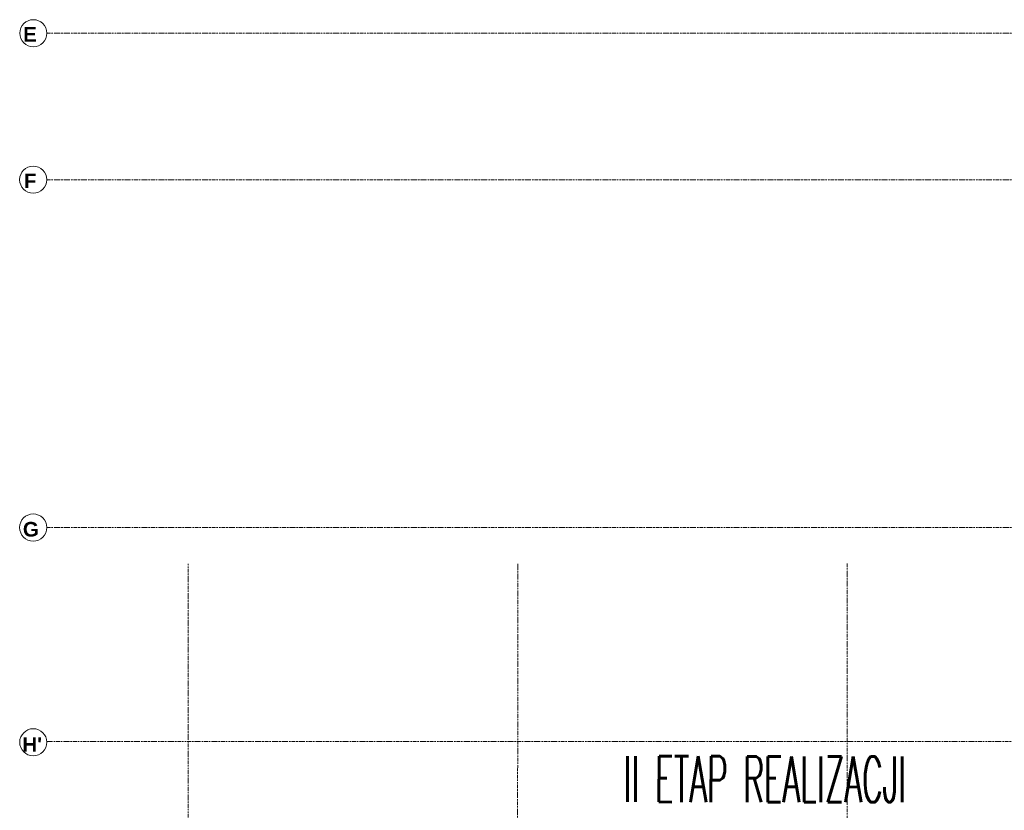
# Model space of a CAD drawing. Header units: millimetres. Extents: x -8642 to 28269, y -6609 to 3701.
# Tile 17 of 256: x -3640 to -1490, y -3625 to -1897. Entities that reach past the tile are written whole.
import ezdxf
from ezdxf.enums import TextEntityAlignment as Align

# ---------------------------------------------------------------- set-up
doc = ezdxf.new("R2010")
doc.units = ezdxf.units.MM
doc.header["$LTSCALE"] = 1000
doc.header["$MEASUREMENT"] = 0
doc.linetypes.add('rzut 1 pietra$0$ArchiTECH.PC 5. Line Type', pattern=[0.0053, 0.003, -0.001, 0.0003, -0.001])
doc.linetypes.add('rzut 1 pietra$0$ArchiTECH.PC Solid Line Type', pattern=[0])
doc.layers.add('_Etapy_opis', color=7, linetype='Continuous', lineweight=18)
doc.layers.add('IS_ARCH', color=254, linetype='Continuous', lineweight=18)
doc.styles.add('romans1', font='simplex.shx', dxfattribs={"width": 0.8})
doc.styles.add('rzut 1 pietra$0$ArchiTECHStyle3', font='arialbd.ttf', dxfattribs={"height": 0.192})

msp = doc.modelspace()

# ---------------------------------------------------------------- linework, layer by layer
at = {"layer": 'IS_ARCH', "linetype": 'rzut 1 pietra$0$ArchiTECH.PC 5. Line Type'}
for p, q in [((-3581.2, -1927), (2008.7, -1927)), ((-3581.2, -2247), (1977.5, -2247)), ((-3581.2, -3007), (6378.4, -3007)), ((-3272.5, -3086.5), (-3272.8, -6170.7)), ((-2552.5, -3086), (-2552.8, -6170.1)), ((-1832.5, -3085.4), (-1832.8, -6169.6)), ((6151.8, -3474.8), (-3581.2, -3474.8))]:
    msp.add_line(p, q, dxfattribs=at)
at = {"layer": 'IS_ARCH', "linetype": 'rzut 1 pietra$0$ArchiTECH.PC Solid Line Type'}
for centre in [(-3610.5, -1927), (-3610.8, -2247), (-3610.8, -3007), (-3610.7, -3476.1)]:
    msp.add_circle(centre, 29.6, dxfattribs=at)

# ---------------------------------------------------------------- texts
at = {"layer": '_Etapy_opis', "color": 3, "style": 'romans1', "width": 0.5}
msp.add_text('II ETAP REALIZACJI', height=100, rotation=359.9189, dxfattribs=at).set_placement((-2321, -3606.5))
at = {"layer": 'IS_ARCH', "style": 'rzut 1 pietra$0$ArchiTECHStyle3'}
for s, p in [('E', (-3632.8, -1955.1)), ('F', (-3631, -2275.1)), ('G', (-3633.3, -3036.3)), ("H'", (-3634.4, -3506.6))]:
    msp.add_text(s, height=32, dxfattribs=at).set_placement(p, align=Align.BOTTOM_LEFT)

doc.saveas('drawing.dxf')
